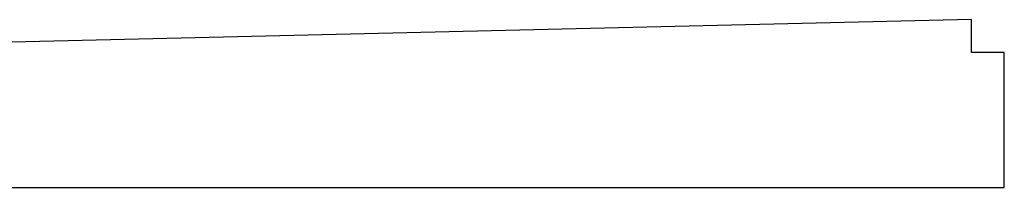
# Model space of a CAD drawing. Header units: millimetres. Extents: x -11430 to 11430, y -488 to 4365.
# Tile 92 of 92: x 5715 to 11430, y -488 to 487. Entities that reach past the tile are written whole.
import ezdxf

# ---------------------------------------------------------------- set-up
doc = ezdxf.new("R2010")
doc.units = ezdxf.units.MM
doc.header["$LTSCALE"] = 15

msp = doc.modelspace()

# ---------------------------------------------------------------- linework, layer by layer
for p, q in [((11239.5, 487.5), (-7924.5, 37.623)), ((11239.5, 297), (11239.5, 487.5)), ((11430, 297), (11239.5, 297)), ((11430, -487.5), (11430, 297)), ((-7324.5, -487.5), (11430, -487.5))]:
    msp.add_line(p, q)

doc.saveas('drawing.dxf')
